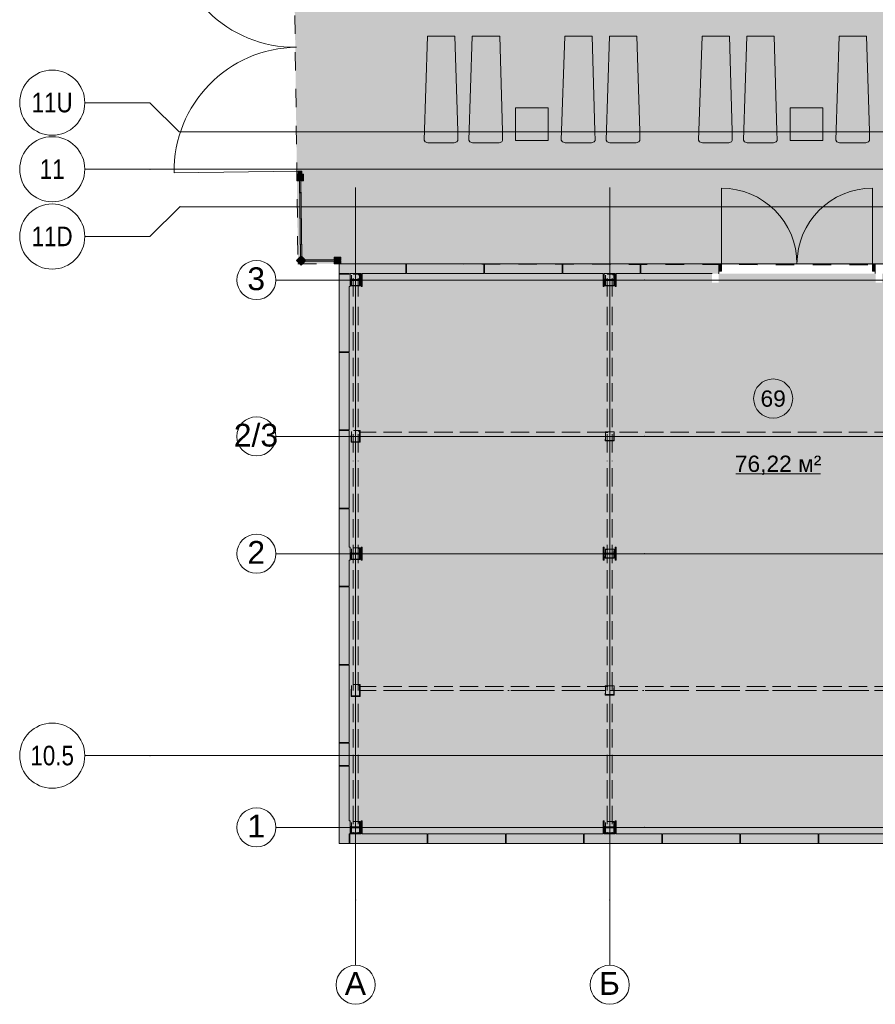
# Model space of a CAD drawing. Header units: millimetres. Extents: x 0 to 1208, y -24 to 589.
# Tile 3 of 49: x 144 to 210, y 144 to 219. Entities that reach past the tile are written whole.
import ezdxf
from ezdxf.xclip import XClip

# ---------------------------------------------------------------- set-up
doc = ezdxf.new("R2010")
doc.units = ezdxf.units.MM
doc.header["$MEASUREMENT"] = 0
doc.header["$XCLIPFRAME"] = 0
for name, pattern in [('Wipeout_Contour', [1000, 0, -1000]), ('Невидимая', [3.912222, 2.822222, -1.09]), ('Штриховая', [5.644444, 2.822222, -2.822222]), ('Штрихпунктирная', [6.702778, 3.527778, -1.763889, 0, -1.411111])]:
    doc.linetypes.add(name, pattern=pattern)
for name, color, linetype in [('Интерьер - лежаки 2', 7, 'Continuous'), ('Местность - Забор', 7, 'Continuous'), ('УЛИЦА_Б15_наклонный прогон', 7, 'Continuous'), ('УЛИЦА_Б6', 7, 'Continuous'), ('УЛИЦА_ЗОНЫ', 7, 'Continuous'), ('УЛИЦА_Конструктив бани', 7, 'Continuous'), ('УЛИЦА_Стены бани', 7, 'Continuous'), ('УЛИЦА_Стойки стропильные', 7, 'Continuous'), ('УЛИЦА_Сэндвич-панели бани', 7, 'Continuous'), ('Элемент Модели - Зона', 7, 'Continuous'), ('Элемент модели - Зоны уличных помещений', 7, 'Continuous'), ('Элемент Модели - Оси', 7, 'Continuous'), ('Элемент модели - Оси Улица Бани', 7, 'Continuous')]:
    doc.layers.add(name, color=color, linetype=linetype)
doc.styles.add('СГЕНЕРИР_СТИЛЬ_1', font='txt')
doc.styles.add('СГЕНЕРИР_СТИЛЬ_3', font='txt')

# ---------------------------------------------------------------- blocks, each defined once
blk = doc.blocks.new('Чертеж_2_2', base_point=(217.704, 72.604))
at = {"layer": 'Интерьер - лежаки 2', "linetype": 'Continuous', "lineweight": 0, "true_color": 0xffffff}
for points in [[(177.52, 210.53), (177.305, 217.825), (175.205, 217.825), (174.938, 209.831), (175.022, 209.697), (175.231, 209.624), (177.255, 209.625), (177.459, 209.697), (177.53, 209.804)], [(180.957, 210.53), (180.742, 217.825), (178.642, 217.825), (178.375, 209.831), (178.459, 209.697), (178.668, 209.624), (180.692, 209.625), (180.896, 209.697), (180.967, 209.804)], [(188.054, 210.53), (187.839, 217.825), (185.739, 217.825), (185.472, 209.831), (185.556, 209.697), (185.765, 209.624), (187.789, 209.625), (187.993, 209.697), (188.063, 209.804)], [(191.491, 210.53), (191.276, 217.825), (189.176, 217.825), (188.909, 209.831), (188.992, 209.697), (189.202, 209.624), (191.226, 209.625), (191.43, 209.697), (191.5, 209.804)], [(198.591, 210.53), (198.376, 217.825), (196.276, 217.825), (196.009, 209.831), (196.092, 209.697), (196.302, 209.624), (198.326, 209.625), (198.53, 209.697), (198.6, 209.804)], [(202.028, 210.53), (201.813, 217.825), (199.713, 217.825), (199.446, 209.831), (199.529, 209.697), (199.739, 209.624), (201.763, 209.625), (201.967, 209.697), (202.037, 209.804)], [(209.125, 210.53), (208.91, 217.825), (206.81, 217.825), (206.543, 209.831), (206.626, 209.697), (206.835, 209.624), (208.86, 209.625), (209.063, 209.697), (209.134, 209.804)], [(184.465, 212.315), (181.965, 212.315), (181.965, 209.815), (184.465, 209.815)], [(205.536, 212.315), (203.036, 212.315), (203.036, 209.815), (205.536, 209.815)]]:
    blk.add_hatch(color=7, dxfattribs=at).paths.add_polyline_path(points)
at = {"layer": 'УЛИЦА_ЗОНЫ', "linetype": 'Continuous', "lineweight": 0, "true_color": 0xd7d9d5}
blk.add_hatch(color=254, dxfattribs=at).paths.add_polyline_path([(169.217, 156.602), (213.686, 156.602), (213.686, 157.502), (213.586, 157.502), (213.586, 198.602), (213.686, 198.602), (213.686, 199.602), (210.093, 199.602), (210.093, 198.902), (209.593, 198.902), (209.593, 199.602), (197.541, 199.602), (197.541, 198.902), (197.041, 198.902), (197.041, 199.602), (169.217, 199.602)])
at = {"layer": 'УЛИЦА_Конструктив бани', "linetype": 'Continuous', "lineweight": 0, "true_color": 0x424b4b}
for points in [[(169.26, 199.602), (169.185, 199.602), (169.185, 199.552), (169.185, 198.602), (169.26, 198.602), (169.26, 199.064), (170.11, 199.064), (170.11, 198.602), (170.185, 198.602), (170.185, 199.602), (170.11, 199.602), (170.11, 199.14), (169.26, 199.14)], [(188.686, 198.602), (188.761, 198.602), (188.761, 199.064), (189.611, 199.064), (189.611, 198.602), (189.686, 198.602), (189.686, 199.602), (189.611, 199.602), (189.611, 199.14), (188.761, 199.14), (188.761, 199.602), (188.686, 199.602)], [(169.26, 178.602), (169.185, 178.602), (169.185, 177.602), (169.26, 177.602), (169.26, 178.064), (170.11, 178.064), (170.11, 177.602), (170.185, 177.602), (170.185, 178.602), (170.11, 178.602), (170.11, 178.14), (169.26, 178.14)], [(189.686, 177.602), (189.686, 178.602), (189.611, 178.602), (189.611, 178.14), (188.761, 178.14), (188.761, 178.602), (188.686, 178.602), (188.686, 177.602), (188.761, 177.602), (188.761, 178.064), (189.611, 178.064), (189.611, 177.602)], [(169.185, 157.602), (169.185, 156.602), (169.235, 156.602), (169.26, 156.602), (169.26, 157.064), (170.11, 157.064), (170.11, 156.602), (170.185, 156.602), (170.185, 157.602), (170.11, 157.602), (170.11, 157.14), (169.26, 157.14), (169.26, 157.602)], [(188.761, 157.602), (188.686, 157.602), (188.686, 156.602), (188.761, 156.602), (188.761, 157.064), (189.611, 157.064), (189.611, 156.602), (189.686, 156.602), (189.686, 157.602), (189.611, 157.602), (189.611, 157.14), (188.761, 157.14)]]:
    blk.add_hatch(color=139, dxfattribs=at).paths.add_polyline_path(points)
at = {"layer": 'УЛИЦА_Стены бани', "linetype": 'Continuous', "lineweight": 0, "true_color": 0x000000}
for points in [[(197.536, 200.352), (197.536, 200.252), (197.562, 200.252), (197.562, 200.352)], [(197.536, 199.602), (197.562, 199.602), (197.562, 200.252), (197.536, 200.252)]]:
    blk.add_hatch(color=18, dxfattribs=at).paths.add_polyline_path(points)
at = {"layer": 'УЛИЦА_Стены бани', "linetype": 'Continuous', "lineweight": 0, "true_color": 0x7f7f7f}
for points in [[(197.562, 199.777), (197.762, 199.777), (197.762, 200.352), (197.562, 200.352)], [(209.562, 200.352), (209.362, 200.352), (209.362, 199.777), (209.562, 199.777)]]:
    blk.add_hatch(color=8, dxfattribs=at).paths.add_polyline_path(points)
at = {"layer": 'УЛИЦА_Сэндвич-панели бани', "linetype": 'Continuous', "lineweight": 0, "true_color": 0x000000}
for points in [[(179.536, 200.352), (173.586, 200.352), (173.586, 200.252), (179.536, 200.252)], [(173.586, 199.602), (179.536, 199.602), (179.536, 200.252), (173.586, 200.252)], [(185.536, 200.352), (179.586, 200.352), (179.586, 200.252), (185.536, 200.252)], [(179.586, 199.602), (185.536, 199.602), (185.536, 200.252), (179.586, 200.252)], [(191.536, 200.352), (185.586, 200.352), (185.586, 200.252), (191.536, 200.252)], [(191.536, 200.252), (185.586, 200.252), (185.586, 199.602), (188.686, 199.602), (188.761, 199.602), (189.611, 199.602), (189.686, 199.602), (191.536, 199.602)], [(197.536, 200.352), (191.581, 200.352), (191.581, 200.252), (197.536, 200.252)], [(191.581, 199.602), (197.536, 199.602), (197.536, 200.252), (191.581, 200.252)], [(168.435, 199.552), (168.435, 193.602), (168.535, 193.602), (168.535, 199.552)], [(169.185, 193.602), (169.185, 199.552), (168.535, 199.552), (168.535, 193.602)], [(168.435, 193.552), (168.435, 187.602), (168.535, 187.602), (168.535, 193.552)], [(169.185, 187.602), (169.185, 193.552), (168.535, 193.552), (168.535, 187.602)], [(168.435, 187.552), (168.435, 181.602), (168.535, 181.602), (168.535, 187.552)], [(169.185, 181.602), (169.185, 187.552), (168.535, 187.552), (168.535, 181.602)], [(168.435, 181.552), (168.435, 175.602), (168.535, 175.602), (168.535, 181.552)], [(169.185, 175.602), (169.185, 181.552), (168.535, 181.552), (168.535, 175.602)], [(168.435, 175.552), (168.435, 169.602), (168.535, 169.602), (168.535, 175.552)], [(169.185, 169.602), (169.185, 175.552), (168.535, 175.552), (168.535, 169.602)], [(168.435, 169.552), (168.435, 163.602), (168.535, 163.602), (168.535, 169.552)], [(169.185, 163.602), (169.185, 169.552), (168.535, 169.552), (168.535, 163.602)], [(168.435, 163.552), (168.435, 161.852), (168.535, 161.852), (168.535, 163.552)], [(169.185, 161.852), (169.185, 163.552), (168.535, 163.552), (168.535, 161.852)], [(168.435, 161.802), (168.435, 155.852), (168.535, 155.852), (168.535, 161.802)], [(169.185, 155.852), (169.185, 161.802), (168.535, 161.802), (168.535, 155.852)], [(175.185, 156.602), (169.235, 156.602), (169.235, 155.952), (175.185, 155.952)], [(181.185, 156.602), (175.235, 156.602), (175.235, 155.952), (181.185, 155.952)], [(187.185, 156.602), (181.235, 156.602), (181.235, 155.952), (187.185, 155.952)], [(193.185, 156.602), (187.235, 156.602), (187.235, 155.952), (193.185, 155.952)], [(199.185, 156.602), (193.235, 156.602), (193.235, 155.952), (199.185, 155.952)], [(205.185, 156.602), (199.235, 156.602), (199.235, 155.952), (205.185, 155.952)], [(211.185, 156.602), (205.235, 156.602), (205.235, 155.952), (211.185, 155.952)], [(169.235, 155.852), (175.185, 155.852), (175.185, 155.952), (169.235, 155.952)], [(175.235, 155.852), (181.185, 155.852), (181.185, 155.952), (175.235, 155.952)], [(181.235, 155.852), (187.185, 155.852), (187.185, 155.952), (181.235, 155.952)], [(187.235, 155.852), (193.185, 155.852), (193.185, 155.952), (187.235, 155.952)], [(193.235, 155.852), (199.185, 155.852), (199.185, 155.952), (193.235, 155.952)], [(199.235, 155.852), (205.185, 155.852), (205.185, 155.952), (199.235, 155.952)], [(205.235, 155.852), (211.185, 155.852), (211.185, 155.952), (205.235, 155.952)]]:
    blk.add_hatch(color=18, dxfattribs=at).paths.add_polyline_path(points)
at = {"layer": 'Элемент модели - Зоны уличных помещений', "linetype": 'Continuous', "lineweight": 0, "true_color": 0x9bcf78}
blk.add_hatch(color=73, dxfattribs=at).paths.add_polyline_path([(165.259, 200.352), (168.467, 200.352), (219.03, 200.237), (358.431, 200.352), (358.431, 188.352), (382.431, 188.352), (382.431, 156.354), (397.429, 156.354), (397.429, 216.729), (367.43, 216.729), (367.43, 222.852), (164.979, 222.852)])
at = {"layer": 'Интерьер - лежаки 2', "color": 7, "linetype": 'Continuous', "lineweight": 15, "ltscale": 0.5}
for p, q in [((184.465, 212.315), (181.965, 212.315)), ((181.965, 212.315), (181.965, 209.815)), ((184.465, 209.815), (184.465, 212.315)), ((205.536, 212.315), (203.036, 212.315)), ((203.036, 212.315), (203.036, 209.815)), ((205.536, 209.815), (205.536, 212.315)), ((181.965, 209.815), (184.465, 209.815)), ((203.036, 209.815), (205.536, 209.815))]:
    blk.add_line(p, q, dxfattribs=at)
at = {"layer": 'Интерьер - лежаки 2', "color": 7, "linetype": 'Continuous', "lineweight": 15, "ltscale": 0.5, "flags": 128}
for points in [[(177.52, 210.53), (177.53, 209.804), (177.459, 209.697), (177.255, 209.625), (175.231, 209.624), (175.022, 209.697), (174.938, 209.831), (175.205, 217.825), (177.305, 217.825)], [(180.957, 210.53), (180.967, 209.804), (180.896, 209.697), (180.692, 209.625), (178.668, 209.624), (178.459, 209.697), (178.375, 209.831), (178.642, 217.825), (180.742, 217.825)], [(188.054, 210.53), (188.063, 209.804), (187.993, 209.697), (187.789, 209.625), (185.765, 209.624), (185.556, 209.697), (185.472, 209.831), (185.739, 217.825), (187.839, 217.825)], [(191.491, 210.53), (191.5, 209.804), (191.43, 209.697), (191.226, 209.625), (189.202, 209.624), (188.992, 209.697), (188.909, 209.831), (189.176, 217.825), (191.276, 217.825)], [(198.591, 210.53), (198.6, 209.804), (198.53, 209.697), (198.326, 209.625), (196.302, 209.624), (196.092, 209.697), (196.009, 209.831), (196.276, 217.825), (198.376, 217.825)], [(202.028, 210.53), (202.037, 209.804), (201.967, 209.697), (201.763, 209.625), (199.739, 209.624), (199.529, 209.697), (199.446, 209.831), (199.713, 217.825), (201.813, 217.825)], [(209.125, 210.53), (209.134, 209.804), (209.063, 209.697), (208.86, 209.625), (206.835, 209.624), (206.626, 209.697), (206.543, 209.831), (206.81, 217.825), (208.91, 217.825)]]:
    blk.add_lwpolyline(points, close=True, dxfattribs=at)
at = {"layer": 'УЛИЦА_Б15_наклонный прогон', "color": 7, "linetype": 'Невидимая', "lineweight": 15, "ltscale": 0.5}
for p, q in [((169.485, 197.838), (169.485, 199.552)), ((169.885, 199.552), (169.485, 199.552)), ((169.885, 197.838), (169.885, 199.552)), ((188.986, 197.838), (188.986, 199.552)), ((189.386, 199.552), (188.986, 199.552)), ((189.386, 197.838), (189.386, 199.552)), ((169.485, 185.861), (169.485, 197.212)), ((169.885, 185.861), (169.885, 197.212)), ((188.986, 185.861), (188.986, 197.212)), ((189.386, 185.861), (189.386, 197.212)), ((169.485, 167.602), (169.485, 185.235)), ((169.885, 167.602), (169.885, 185.235)), ((188.986, 167.602), (188.986, 185.235)), ((189.386, 167.602), (189.386, 185.235)), ((169.485, 157.351), (169.485, 166.975)), ((169.885, 157.351), (169.885, 166.975)), ((188.986, 157.351), (188.986, 166.975)), ((189.386, 157.351), (189.386, 166.975)), ((169.485, 156.652), (169.485, 156.724)), ((169.885, 156.652), (169.485, 156.652)), ((169.885, 156.652), (169.885, 156.724)), ((188.986, 156.652), (188.986, 156.724)), ((189.386, 156.652), (188.986, 156.652)), ((189.386, 156.652), (189.386, 156.724))]:
    blk.add_line(p, q, dxfattribs=at)
at = {"layer": 'УЛИЦА_Б15_наклонный прогон', "color": 7, "linetype": 'Штрихпунктирная', "lineweight": 15, "ltscale": 0.5}
for p, q in [((169.685, 156.652), (169.685, 199.552)), ((189.186, 156.652), (189.186, 199.552))]:
    blk.add_line(p, q, dxfattribs=at)
at = {"layer": 'УЛИЦА_Б6', "color": 7, "linetype": 'Невидимая', "lineweight": 15, "ltscale": 0.5}
for p, q in [((188.873, 187.422), (170.035, 187.422)), ((170.035, 187.422), (170.035, 187.102)), ((188.873, 187.422), (170.035, 187.422)), ((170.035, 187.422), (170.035, 187.102)), ((212.873, 187.422), (189.498, 187.422)), ((212.873, 187.422), (189.498, 187.422)), ((188.873, 187.102), (170.035, 187.102)), ((188.873, 187.102), (170.035, 187.102)), ((212.873, 187.102), (189.498, 187.102)), ((212.873, 187.102), (189.498, 187.102)), ((188.873, 167.922), (170.035, 167.922)), ((170.035, 167.922), (170.035, 167.602)), ((188.873, 167.922), (170.035, 167.922)), ((170.035, 167.922), (170.035, 167.602)), ((212.873, 167.922), (189.498, 167.922)), ((212.873, 167.922), (189.498, 167.922)), ((188.873, 167.602), (170.035, 167.602)), ((188.873, 167.602), (170.035, 167.602)), ((212.873, 167.602), (189.498, 167.602)), ((212.873, 167.602), (189.498, 167.602))]:
    blk.add_line(p, q, dxfattribs=at)
at = {"layer": 'УЛИЦА_Б6', "color": 7, "linetype": 'Штрихпунктирная', "lineweight": 15, "ltscale": 0.5}
for p, q in [((380.836, 187.102), (170.035, 187.102)), ((380.836, 187.102), (170.035, 187.102)), ((380.836, 167.602), (170.035, 167.602)), ((380.836, 167.602), (170.035, 167.602))]:
    blk.add_line(p, q, dxfattribs=at)
at = {"layer": 'УЛИЦА_ЗОНЫ', "color": 7, "linetype": 'Continuous', "lineweight": 15, "ltscale": 0.5}
blk.add_line((198.86, 184.241), (205.363, 184.241), dxfattribs=at)
at = {"layer": 'УЛИЦА_ЗОНЫ', "color": 7, "linetype": 'Continuous', "lineweight": 15, "ltscale": 0.5, "flags": 128}
blk.add_lwpolyline([(203.235, 190.009, 1), (200.235, 190.009, 1)], format="xyb", close=True, dxfattribs=at)
at = {"layer": 'УЛИЦА_Конструктив бани', "color": 7, "linetype": 'Continuous', "lineweight": 15, "ltscale": 0.5}
for p, q in [((169.685, 199.502), (169.685, 200.002)), ((189.186, 199.502), (189.186, 200.002)), ((169.285, 199.102), (168.785, 199.102)), ((170.085, 199.102), (170.585, 199.102)), ((188.786, 199.102), (188.286, 199.102)), ((189.586, 199.102), (190.086, 199.102)), ((169.685, 198.702), (169.685, 198.202)), ((189.186, 198.702), (189.186, 198.202)), ((169.685, 178.502), (169.685, 179.002)), ((189.186, 178.502), (189.186, 179.002)), ((169.285, 178.102), (168.785, 178.102)), ((169.685, 177.702), (169.685, 177.202)), ((170.085, 178.102), (170.585, 178.102)), ((188.786, 178.102), (188.286, 178.102)), ((189.186, 177.702), (189.186, 177.202)), ((189.586, 178.102), (190.086, 178.102)), ((169.685, 157.502), (169.685, 158.002)), ((189.186, 157.502), (189.186, 158.002)), ((169.285, 157.102), (168.785, 157.102)), ((169.685, 156.702), (169.685, 156.202)), ((170.085, 157.102), (170.585, 157.102)), ((188.786, 157.102), (188.286, 157.102)), ((189.186, 156.702), (189.186, 156.202)), ((189.586, 157.102), (190.086, 157.102))]:
    blk.add_line(p, q, dxfattribs=at)
at = {"layer": 'УЛИЦА_Конструктив бани', "color": 7, "linetype": 'Continuous', "lineweight": 15, "ltscale": 0.5, "flags": 128}
for points in [[(169.185, 199.602), (169.185, 199.552)], [(169.185, 198.602), (169.26, 198.602), (169.26, 199.064), (170.11, 199.064), (170.11, 198.602), (170.185, 198.602), (170.185, 199.602)], [(170.11, 199.602), (170.11, 199.14), (169.26, 199.14), (169.26, 199.602)], [(188.686, 199.602), (188.686, 198.602), (188.761, 198.602), (188.761, 199.064), (189.611, 199.064), (189.611, 198.602), (189.686, 198.602), (189.686, 199.602)], [(189.611, 199.602), (189.611, 199.14), (188.761, 199.14), (188.761, 199.602)], [(169.185, 177.602), (169.26, 177.602), (169.26, 178.064), (170.11, 178.064), (170.11, 177.602), (170.185, 177.602), (170.185, 178.602), (170.11, 178.602), (170.11, 178.14), (169.26, 178.14), (169.26, 178.602), (169.185, 178.602)], [(170.185, 156.602), (170.185, 157.602), (170.11, 157.602), (170.11, 157.14), (169.26, 157.14), (169.26, 157.602), (169.185, 157.602)], [(189.686, 156.602), (189.686, 157.602), (189.611, 157.602), (189.611, 157.14), (188.761, 157.14), (188.761, 157.602), (188.686, 157.602), (188.686, 156.602)], [(169.185, 156.602), (169.235, 156.602)], [(169.26, 156.602), (169.26, 157.064), (170.11, 157.064), (170.11, 156.602)], [(188.761, 156.602), (188.761, 157.064), (189.611, 157.064), (189.611, 156.602)]]:
    blk.add_lwpolyline(points, dxfattribs=at)
blk.add_lwpolyline([(189.686, 177.602), (189.686, 178.602), (189.611, 178.602), (189.611, 178.14), (188.761, 178.14), (188.761, 178.602), (188.686, 178.602), (188.686, 177.602), (188.761, 177.602), (188.761, 178.064), (189.611, 178.064), (189.611, 177.602)], close=True, dxfattribs=at)
at = {"layer": 'УЛИЦА_Конструктив бани', "color": 7, "linetype": 'Continuous', "lineweight": 15, "ltscale": 0.5}
for p in [(169.685, 199.102), (189.186, 199.102), (169.685, 178.102), (189.186, 178.102), (169.685, 157.102), (189.186, 157.102)]:
    blk.add_point(p, dxfattribs=at)
at = {"layer": 'УЛИЦА_Стены бани', "color": 7, "linetype": 'Continuous', "lineweight": 15, "ltscale": 0.5}
for p, q in [((197.762, 200.352), (197.762, 206.152)), ((209.362, 200.352), (209.362, 206.152)), ((197.562, 200.352), (197.562, 200.252)), ((197.762, 200.352), (197.562, 200.352)), ((197.562, 200.352), (197.562, 199.777)), ((197.562, 200.352), (197.562, 200.252)), ((197.562, 200.352), (197.562, 200.252)), ((197.562, 200.252), (197.562, 199.777)), ((197.562, 200.252), (197.562, 199.777)), ((197.562, 200.252), (197.562, 199.777)), ((197.762, 199.777), (197.762, 200.352)), ((209.562, 200.352), (209.362, 200.352)), ((209.362, 200.352), (209.362, 199.777)), ((209.562, 200.352), (209.562, 200.252)), ((209.562, 199.777), (209.562, 200.352)), ((209.562, 200.352), (209.562, 200.252)), ((209.562, 200.352), (209.562, 200.252)), ((209.562, 200.252), (209.562, 199.777)), ((209.562, 200.252), (209.562, 199.777)), ((209.562, 200.252), (209.562, 199.777)), ((197.562, 199.777), (197.562, 199.602)), ((197.562, 199.777), (197.762, 199.777)), ((197.562, 199.777), (197.562, 199.602)), ((209.362, 199.777), (209.562, 199.777)), ((209.562, 199.777), (209.562, 199.602)), ((209.562, 199.777), (209.562, 199.602))]:
    blk.add_line(p, q, dxfattribs=at)
at = {"layer": 'УЛИЦА_Стены бани', "color": 7, "linetype": 'Continuous', "lineweight": 15, "ltscale": 0.5, "flags": 128}
for points in [[(197.562, 200.352), (197.536, 200.352)], [(197.536, 199.602), (197.562, 199.602)]]:
    blk.add_lwpolyline(points, dxfattribs=at)
at = {"layer": 'УЛИЦА_Стены бани', "color": 7, "linetype": 'Continuous', "lineweight": 15, "ltscale": 0.5}
for centre, start, end in [((197.762, 200.352), 0, 90), ((209.362, 200.352), 90, 180)]:
    blk.add_arc(centre, 5.8, start, end, dxfattribs=at)
at = {"layer": 'УЛИЦА_Стойки стропильные', "color": 7, "linetype": 'Невидимая', "lineweight": 15, "ltscale": 0.5, "flags": 128}
for points in [[(170.035, 198.652), (170.035, 199.552), (169.335, 199.552), (169.335, 198.652)], [(169.995, 198.692), (169.375, 198.692), (169.375, 199.512), (169.995, 199.512)], [(189.536, 198.652), (189.536, 199.552), (188.836, 199.552), (188.836, 198.652)], [(189.496, 198.692), (188.876, 198.692), (188.876, 199.512), (189.496, 199.512)], [(170.035, 186.652), (170.035, 187.552), (169.335, 187.552), (169.335, 186.652)], [(169.995, 186.692), (169.375, 186.692), (169.375, 187.512), (169.995, 187.512)], [(189.536, 186.752), (189.536, 187.452), (188.836, 187.452), (188.836, 186.752)], [(189.496, 186.792), (188.876, 186.792), (188.876, 187.412), (189.496, 187.412)], [(170.035, 177.652), (170.035, 178.552), (169.335, 178.552), (169.335, 177.652)], [(169.995, 177.692), (169.375, 177.692), (169.375, 178.512), (169.995, 178.512)], [(189.536, 177.752), (189.536, 178.452), (188.836, 178.452), (188.836, 177.752)], [(189.496, 177.792), (188.876, 177.792), (188.876, 178.412), (189.496, 178.412)], [(170.035, 167.152), (170.035, 168.052), (169.335, 168.052), (169.335, 167.152)], [(169.995, 167.192), (169.375, 167.192), (169.375, 168.012), (169.995, 168.012)], [(189.536, 167.252), (189.536, 167.952), (188.836, 167.952), (188.836, 167.252)], [(189.496, 167.292), (188.876, 167.292), (188.876, 167.912), (189.496, 167.912)], [(170.035, 156.652), (170.035, 157.552), (169.335, 157.552), (169.335, 156.652)], [(169.995, 156.692), (169.375, 156.692), (169.375, 157.512), (169.995, 157.512)], [(189.536, 156.652), (189.536, 157.552), (188.836, 157.552), (188.836, 156.652)], [(189.496, 156.692), (188.876, 156.692), (188.876, 157.512), (189.496, 157.512)]]:
    blk.add_lwpolyline(points, close=True, dxfattribs=at)
at = {"layer": 'УЛИЦА_Сэндвич-панели бани', "color": 7, "linetype": 'Continuous', "lineweight": 15, "ltscale": 0.5, "flags": 128}
for points in [[(168.968, 200.352), (168.697, 200.352)], [(169.539, 200.352), (169.268, 200.352)], [(170.111, 200.352), (169.839, 200.352)], [(170.711, 200.352), (170.411, 200.352)], [(171.311, 200.352), (171.011, 200.352)], [(171.911, 200.352), (171.611, 200.352)], [(172.511, 200.352), (172.211, 200.352)], [(173.111, 200.352), (172.811, 200.352)], [(173.536, 200.352), (173.411, 200.352)], [(173.536, 200.352), (173.536, 200.252)], [(173.536, 200.252), (173.536, 199.602)], [(173.711, 200.352), (173.586, 200.352)], [(173.586, 200.352), (173.586, 200.252)], [(173.586, 200.252), (173.586, 199.602)], [(174.311, 200.352), (174.011, 200.352)], [(174.911, 200.352), (174.611, 200.352)], [(175.511, 200.352), (175.211, 200.352)], [(176.111, 200.352), (175.811, 200.352)], [(176.711, 200.352), (176.411, 200.352)], [(177.311, 200.352), (177.011, 200.352)], [(177.911, 200.352), (177.611, 200.352)], [(178.511, 200.352), (178.211, 200.352)], [(179.111, 200.352), (178.811, 200.352)], [(179.536, 200.352), (179.411, 200.352)], [(179.536, 200.352), (179.536, 200.252)], [(179.536, 200.252), (179.536, 199.602)], [(179.711, 200.352), (179.586, 200.352)], [(179.586, 200.352), (179.586, 200.252)], [(179.586, 200.252), (179.586, 199.602)], [(180.311, 200.352), (180.011, 200.352)], [(180.911, 200.352), (180.611, 200.352)], [(181.511, 200.352), (181.211, 200.352)], [(182.111, 200.352), (181.811, 200.352)], [(182.711, 200.352), (182.411, 200.352)], [(183.311, 200.352), (183.011, 200.352)], [(183.911, 200.352), (183.611, 200.352)], [(184.511, 200.352), (184.211, 200.352)], [(185.111, 200.352), (184.811, 200.352)], [(185.536, 200.352), (185.411, 200.352)], [(185.536, 200.352), (185.536, 200.252)], [(185.536, 200.252), (185.536, 199.602)], [(185.711, 200.352), (185.586, 200.352)], [(185.586, 200.352), (185.586, 200.252)], [(185.586, 200.252), (185.586, 199.602)], [(186.311, 200.352), (186.011, 200.352)], [(186.911, 200.352), (186.611, 200.352)], [(187.511, 200.352), (187.211, 200.352)], [(188.111, 200.352), (187.811, 200.352)], [(188.711, 200.352), (188.411, 200.352)], [(189.311, 200.352), (189.011, 200.352)], [(189.911, 200.352), (189.611, 200.352)], [(190.511, 200.352), (190.211, 200.352)], [(191.111, 200.352), (190.811, 200.352)], [(191.536, 200.352), (191.411, 200.352)], [(191.536, 200.352), (191.536, 200.252)], [(191.536, 200.252), (191.536, 199.602)], [(191.711, 200.352), (191.581, 200.352)], [(191.581, 200.352), (191.581, 200.252)], [(191.581, 200.252), (191.581, 199.602)], [(192.311, 200.352), (192.011, 200.352)], [(192.911, 200.352), (192.611, 200.352)], [(193.511, 200.352), (193.211, 200.352)], [(194.111, 200.352), (193.811, 200.352)], [(194.711, 200.352), (194.411, 200.352)], [(195.311, 200.352), (195.011, 200.352)], [(195.911, 200.352), (195.611, 200.352)], [(196.511, 200.352), (196.211, 200.352)], [(197.111, 200.352), (196.811, 200.352)], [(197.536, 200.352), (197.411, 200.352)], [(168.435, 199.602), (169.185, 199.602)], [(168.435, 199.552), (168.535, 199.552)], [(168.435, 199.552), (168.435, 193.602)], [(168.535, 199.552), (169.185, 199.552)], [(169.26, 199.602), (170.11, 199.602)], [(170.185, 199.602), (173.536, 199.602)], [(173.586, 199.602), (179.536, 199.602)], [(179.586, 199.602), (185.536, 199.602)], [(185.586, 199.602), (188.686, 199.602)], [(188.761, 199.602), (189.611, 199.602)], [(189.686, 199.602), (191.536, 199.602)], [(191.581, 199.602), (197.041, 199.602)], [(169.185, 193.602), (169.185, 198.602)], [(168.435, 193.602), (168.535, 193.602)], [(168.435, 193.552), (168.535, 193.552)], [(168.435, 193.552), (168.435, 187.602)], [(168.535, 193.602), (169.185, 193.602)], [(168.535, 193.552), (169.185, 193.552)], [(169.185, 187.602), (169.185, 193.552)], [(168.435, 187.602), (168.535, 187.602)], [(168.435, 187.552), (168.535, 187.552)], [(168.435, 187.552), (168.435, 181.602)], [(168.535, 187.602), (169.185, 187.602)], [(168.535, 187.552), (169.185, 187.552)], [(169.185, 181.602), (169.185, 187.552)], [(168.435, 181.602), (168.535, 181.602)], [(168.435, 181.552), (168.535, 181.552)], [(168.435, 181.552), (168.435, 175.602)], [(168.535, 181.602), (169.185, 181.602)], [(168.535, 181.552), (169.185, 181.552)], [(169.185, 178.602), (169.185, 181.552)], [(169.185, 175.602), (169.185, 177.602)], [(168.435, 175.602), (168.535, 175.602)], [(168.435, 175.552), (168.535, 175.552)], [(168.435, 175.552), (168.435, 169.602)], [(168.535, 175.602), (169.185, 175.602)], [(168.535, 175.552), (169.185, 175.552)], [(169.185, 169.602), (169.185, 175.552)], [(168.435, 169.602), (168.535, 169.602)], [(168.435, 169.552), (168.535, 169.552)], [(168.435, 169.552), (168.435, 163.602)], [(168.535, 169.602), (169.185, 169.602)], [(168.535, 169.552), (169.185, 169.552)], [(169.185, 163.602), (169.185, 169.552)], [(168.435, 163.602), (168.535, 163.602)], [(168.435, 163.552), (168.535, 163.552)], [(168.435, 163.552), (168.435, 161.852)], [(168.535, 163.602), (169.185, 163.602)], [(168.535, 163.552), (169.185, 163.552)], [(169.185, 161.852), (169.185, 163.552)], [(168.435, 161.852), (168.535, 161.852)], [(168.435, 161.802), (168.535, 161.802)], [(168.435, 161.802), (168.435, 155.852)], [(168.535, 161.852), (169.185, 161.852)], [(168.535, 161.802), (169.185, 161.802)], [(169.185, 157.602), (169.185, 161.802)], [(169.185, 155.852), (169.185, 156.602)], [(169.235, 155.952), (169.235, 156.602)], [(170.11, 156.602), (169.26, 156.602)], [(175.185, 156.602), (170.185, 156.602)], [(175.185, 155.952), (175.185, 156.602)], [(181.185, 156.602), (175.235, 156.602)], [(175.235, 155.952), (175.235, 156.602)], [(181.185, 155.952), (181.185, 156.602)], [(187.185, 156.602), (181.235, 156.602)], [(181.235, 155.952), (181.235, 156.602)], [(187.185, 155.952), (187.185, 156.602)], [(188.686, 156.602), (187.235, 156.602)], [(187.235, 155.952), (187.235, 156.602)], [(189.611, 156.602), (188.761, 156.602)], [(193.185, 156.602), (189.686, 156.602)], [(193.185, 155.952), (193.185, 156.602)], [(199.185, 156.602), (193.235, 156.602)], [(193.235, 155.952), (193.235, 156.602)], [(199.185, 155.952), (199.185, 156.602)], [(205.185, 156.602), (199.235, 156.602)], [(199.235, 155.952), (199.235, 156.602)], [(205.185, 155.952), (205.185, 156.602)], [(211.185, 156.602), (205.235, 156.602)], [(205.235, 155.952), (205.235, 156.602)], [(168.435, 155.852), (168.535, 155.852)], [(168.535, 155.852), (169.185, 155.852)], [(169.235, 155.852), (169.235, 155.952)], [(169.235, 155.852), (175.185, 155.852)], [(175.185, 155.852), (175.185, 155.952)], [(175.235, 155.852), (175.235, 155.952)], [(175.235, 155.852), (181.185, 155.852)], [(181.185, 155.852), (181.185, 155.952)], [(181.235, 155.852), (181.235, 155.952)], [(181.235, 155.852), (187.185, 155.852)], [(187.185, 155.852), (187.185, 155.952)], [(187.235, 155.852), (187.235, 155.952)], [(187.235, 155.852), (193.185, 155.852)], [(193.185, 155.852), (193.185, 155.952)], [(193.235, 155.852), (193.235, 155.952)], [(193.235, 155.852), (199.185, 155.852)], [(199.185, 155.852), (199.185, 155.952)], [(199.235, 155.852), (199.235, 155.952)], [(199.235, 155.852), (205.185, 155.852)], [(205.185, 155.852), (205.185, 155.952)], [(205.235, 155.852), (205.235, 155.952)], [(205.235, 155.852), (211.185, 155.852)]]:
    blk.add_lwpolyline(points, dxfattribs=at)
at = {"layer": 'Элемент Модели - Зона', "color": 7, "linetype": 'Continuous', "lineweight": 15, "ltscale": 0.5}
blk.add_line((165.271, 207.444), (155.746, 207.325), dxfattribs=at)
at = {"layer": 'Элемент Модели - Зона', "color": 7, "linetype": 'Continuous', "lineweight": 15, "ltscale": 0.5, "flags": 128}
blk.add_lwpolyline([(168.435, 200.352), (168.435, 155.852), (382.436, 155.852), (382.436, 188.352), (358.431, 188.352), (358.431, 200.352)], close=True, dxfattribs=at)
at = {"layer": 'Элемент Модели - Зона', "color": 7, "linetype": 'Continuous', "lineweight": 15, "ltscale": 0.5}
for centre, start, end in [((165.033, 226.492), 180.71572, 270.71572), ((165.271, 207.444), 90.71572, 180.71572)]:
    blk.add_arc(centre, 9.525, start, end, dxfattribs=at)
at = {"layer": 'Элемент модели - Зоны уличных помещений', "color": 7, "linetype": 'Штриховая', "lineweight": 15, "ltscale": 0.5, "flags": 128}
blk.add_lwpolyline([(165.259, 200.352), (168.467, 200.352), (219.03, 200.237), (358.431, 200.352), (358.431, 188.352), (382.431, 188.352), (382.431, 156.354), (397.429, 156.354), (397.429, 216.729), (367.43, 216.729), (367.43, 222.852), (164.979, 222.852)], close=True, dxfattribs=at)
at = {"layer": 'Элемент Модели - Оси', "color": 7, "linetype": 'Continuous', "lineweight": 15, "ltscale": 0.5}
for p, q in [((153.901, 212.712), (148.901, 212.712)), ((156.133, 210.479), (153.901, 212.712)), ((156.133, 210.479), (407.644, 210.479)), ((153.901, 207.604), (148.901, 207.604)), ((153.901, 207.604), (407.644, 207.604)), ((156.193, 204.729), (153.901, 202.438)), ((156.193, 204.729), (407.644, 204.729)), ((153.901, 202.438), (148.901, 202.438)), ((153.901, 162.604), (148.901, 162.604)), ((153.901, 162.604), (407.644, 162.604))]:
    blk.add_line(p, q, dxfattribs=at)
for centre in [(146.401, 212.712), (146.401, 207.604), (146.401, 202.438), (146.401, 162.604)]:
    blk.add_circle(centre, 2.5, dxfattribs=at)
for p in [(156.133, 210.479), (153.901, 207.604), (153.901, 207.604), (156.193, 204.729), (153.901, 162.604), (153.901, 162.604)]:
    blk.add_point(p, dxfattribs=at)
at = {"layer": 'Элемент модели - Оси Улица Бани', "color": 7, "linetype": 'Continuous', "lineweight": 15, "ltscale": 0.5}
for p, q in [((169.685, 201.209), (169.685, 206.209)), ((189.186, 201.209), (189.186, 206.209)), ((169.685, 151.523), (169.685, 201.209)), ((189.186, 151.523), (189.186, 201.209)), ((191.849, 199.102), (163.571, 199.102)), ((362.824, 199.102), (191.849, 199.102)), ((191.849, 187.102), (163.571, 187.102)), ((362.824, 187.102), (191.849, 187.102)), ((191.849, 178.102), (163.571, 178.102)), ((362.824, 178.102), (191.849, 178.102)), ((191.849, 157.102), (163.571, 157.102)), ((362.824, 157.102), (191.849, 157.102)), ((169.685, 151.523), (169.685, 146.523)), ((189.186, 151.523), (189.186, 146.523))]:
    blk.add_line(p, q, dxfattribs=at)
for centre in [(162.071, 199.102), (162.071, 187.102), (162.071, 178.102), (162.071, 157.102), (169.685, 145.023), (189.186, 145.023)]:
    blk.add_circle(centre, 1.5, dxfattribs=at)
for p in [(191.849, 199.102), (191.849, 199.102), (191.849, 187.102), (191.849, 187.102), (191.849, 178.102), (191.849, 178.102), (191.849, 157.102), (191.849, 157.102), (169.685, 151.523), (169.685, 151.523), (189.186, 151.523), (189.186, 151.523)]:
    blk.add_point(p, dxfattribs=at)
at = {"layer": 'УЛИЦА_ЗОНЫ', "color": 7, "linetype": 'Continuous', "lineweight": 15, "char_height": 1.25, "attachment_point": 5, "style": 'СГЕНЕРИР_СТИЛЬ_3'}
for s, insert in [('\\A1;{\\pqc;\\fArial|b0|i0|c204|p38;69}', (201.735, 189.998)), ('\\A1;{\\pqc;\\fArial|b0|i0|c204|p38;76,22 м²}', (202.111, 184.887))]:
    blk.add_mtext(s, dxfattribs=dict(at, insert=insert))
at = {"layer": 'Элемент Модели - Оси', "color": 7, "linetype": 'Continuous', "lineweight": 15, "char_height": 1.5, "attachment_point": 4, "style": 'СГЕНЕРИР_СТИЛЬ_1'}
for s, insert in [('\\A1;{\\pql;\\pt0;\\fArial Narrow|b0|i0|c204|p34;11U}', (144.813, 212.711)), ('\\A1;{\\pql;\\pt0;\\fArial Narrow|b0|i0|c204|p34;11}', (145.441, 207.616)), ('\\A1;{\\pql;\\pt0;\\fArial Narrow|b0|i0|c204|p34;11D}', (144.813, 202.449)), ('\\A1;{\\pql;\\pt0;\\fArial Narrow|b0|i0|c204|p34;10.5}', (144.721, 162.603))]:
    blk.add_mtext(s, dxfattribs=dict(at, insert=insert))
at = {"layer": 'Элемент модели - Оси Улица Бани', "color": 7, "linetype": 'Continuous', "lineweight": 15, "char_height": 1.75, "attachment_point": 6, "style": 'СГЕНЕРИР_СТИЛЬ_3'}
for s, insert in [('\\A1;{\\pqr;\\pt0;\\fArial|b0|i0|c204|p38;3}', (162.735, 199.187)), ('\\A1;{\\pqr;\\pt0;\\fArial|b0|i0|c204|p38;2/3}', (163.735, 187.187)), ('\\A1;{\\pqr;\\pt0;\\fArial|b0|i0|c204|p38;2}', (162.735, 178.202)), ('\\A1;{\\pqr;\\pt0;\\fArial|b0|i0|c204|p38;1}', (162.735, 157.202)), ('\\A1;{\\pqr;\\pt0;\\fArial|b0|i0|c204|p38;А}', (170.485, 145.123)), ('\\A1;{\\pqr;\\pt0;\\fArial|b0|i0|c204|p38;Б}', (189.97, 145.123))]:
    blk.add_mtext(s, dxfattribs=dict(at, insert=insert))
at = {"color": 254, "linetype": 'Wipeout_Contour', "lineweight": 0, "ltscale": 3131.803868}
blk.add_wipeout([(165.837, 200.627), (165.707, 200.627), (165.707, 200.577), (165.833, 200.577), (165.808, 200.552), (168.049, 200.552), (168.049, 200.577), (168.199, 200.577), (168.199, 200.627), (168.049, 200.627), (168.049, 200.652), (165.811, 200.652)], dxfattribs=at).dxf.layer = 'Местность - Забор'
at = {"layer": 'Местность - Забор', "linetype": 'Continuous', "lineweight": 0, "true_color": 0x000000}
blk.add_hatch(color=18, dxfattribs=at).paths.add_polyline_path([(168.199, 200.577), (168.049, 200.577), (168.049, 200.352), (168.549, 200.352), (168.549, 200.577), (168.399, 200.577), (168.399, 200.627), (168.549, 200.627), (168.549, 200.852), (168.049, 200.852), (168.049, 200.627), (168.199, 200.627)])
at = {"layer": 'УЛИЦА_Сэндвич-панели бани', "linetype": 'Continuous', "lineweight": 0, "true_color": 0x000000}
for points in [[(173.536, 200.352), (168.435, 200.352), (168.435, 200.252), (173.536, 200.252)], [(173.536, 200.252), (168.435, 200.252), (168.435, 199.602), (169.185, 199.602), (169.26, 199.602), (170.11, 199.602), (170.185, 199.602), (173.536, 199.602)]]:
    blk.add_hatch(color=18, dxfattribs=at).paths.add_polyline_path(points)
at = {"layer": 'Местность - Забор', "color": 7, "linetype": 'Continuous', "lineweight": 15, "ltscale": 0.5}
for p, q in [((168.049, 200.852), (168.049, 200.627)), ((168.549, 200.852), (168.049, 200.852)), ((168.199, 200.627), (168.049, 200.627)), ((168.199, 200.577), (168.049, 200.577)), ((168.049, 200.577), (168.049, 200.352)), ((168.549, 200.352), (168.049, 200.352)), ((168.199, 200.627), (168.199, 200.577)), ((168.399, 200.627), (168.399, 200.577)), ((168.549, 200.627), (168.399, 200.627)), ((168.549, 200.577), (168.399, 200.577)), ((168.549, 200.852), (168.549, 200.627)), ((168.549, 200.577), (168.549, 200.352))]:
    blk.add_line(p, q, dxfattribs=at)
at = {"layer": 'УЛИЦА_Сэндвич-панели бани', "color": 7, "linetype": 'Continuous', "lineweight": 15, "ltscale": 0.5, "flags": 128}
for points in [[(168.435, 200.352), (168.435, 200.252)], [(168.435, 200.252), (168.435, 199.602)]]:
    blk.add_lwpolyline(points, dxfattribs=at)
at = {"color": 254, "linetype": 'Wipeout_Contour', "lineweight": 0, "ltscale": 3150.469636}
blk.add_wipeout([(165.405, 206.72), (165.38, 206.72), (165.452, 200.903), (165.477, 200.928), (165.479, 200.803), (165.529, 200.804), (165.527, 200.933), (165.552, 200.908), (165.48, 206.721), (165.455, 206.721), (165.453, 206.871), (165.403, 206.87)], dxfattribs=at).dxf.layer = 'Местность - Забор'
at = {"layer": 'Местность - Забор', "linetype": 'Continuous', "lineweight": 0, "true_color": 0x000000}
for points in [[(165.4, 207.07), (165.398, 207.22), (165.173, 207.218), (165.18, 206.718), (165.405, 206.72), (165.403, 206.87), (165.453, 206.871), (165.455, 206.721), (165.68, 206.724), (165.673, 207.224), (165.448, 207.221), (165.45, 207.071)], [(165.548, 207.222), (165.546, 207.447), (165.271, 207.444), (165.273, 207.219)], [(165.478, 206.871), (165.378, 206.87), (165.454, 200.803), (165.554, 200.804)], [(165.479, 200.803), (165.477, 200.928), (165.153, 200.6), (165.508, 200.248), (165.833, 200.577), (165.707, 200.577), (165.707, 200.627), (165.837, 200.627), (165.527, 200.933), (165.529, 200.804)], [(165.707, 200.652), (165.707, 200.552), (168.199, 200.552), (168.199, 200.652)]]:
    blk.add_hatch(color=18, dxfattribs=at).paths.add_polyline_path(points)
at = {"layer": 'Местность - Забор', "color": 7, "linetype": 'Continuous', "lineweight": 15, "ltscale": 0.5}
for p, q in [((165.398, 207.22), (165.173, 207.218)), ((165.173, 207.218), (165.18, 206.718)), ((165.398, 207.22), (165.4, 207.07)), ((165.45, 207.071), (165.4, 207.07)), ((165.673, 207.224), (165.448, 207.221)), ((165.448, 207.221), (165.45, 207.071)), ((165.673, 207.224), (165.68, 206.724)), ((165.405, 206.72), (165.18, 206.718)), ((165.453, 206.871), (165.403, 206.87)), ((165.403, 206.87), (165.405, 206.72)), ((165.453, 206.871), (165.455, 206.721)), ((165.68, 206.724), (165.455, 206.721)), ((165.477, 200.928), (165.153, 200.6)), ((165.153, 200.6), (165.508, 200.248)), ((165.477, 200.928), (165.479, 200.803)), ((165.529, 200.804), (165.479, 200.803)), ((165.833, 200.577), (165.508, 200.248)), ((165.527, 200.933), (165.529, 200.804)), ((165.527, 200.933), (165.837, 200.627)), ((165.707, 200.627), (165.707, 200.577)), ((165.837, 200.627), (165.707, 200.627)), ((165.833, 200.577), (165.707, 200.577))]:
    blk.add_line(p, q, dxfattribs=at)
at = {"layer": 'Местность - Забор', "color": 7, "linetype": 'Continuous', "lineweight": 15, "ltscale": 0.5, "flags": 128}
for points in [[(165.548, 207.222), (165.546, 207.447), (165.271, 207.444), (165.273, 207.219)], [(165.478, 206.871), (165.378, 206.87), (165.454, 200.803), (165.554, 200.804)], [(165.707, 200.652), (165.707, 200.552), (168.199, 200.552), (168.199, 200.652)]]:
    blk.add_lwpolyline(points, close=True, dxfattribs=at)
for points in [[(165.38, 206.72), (165.452, 200.903)], [(165.48, 206.721), (165.552, 200.908)], [(165.808, 200.552), (168.049, 200.552)], [(165.811, 200.652), (168.049, 200.652)]]:
    blk.add_lwpolyline(points, dxfattribs=at)

msp = doc.modelspace()

# ---------------------------------------------------------------- block references
at = {"color": 161, "linetype": 'Continuous', "lineweight": 40, "true_color": 0x83aefe}
ref = msp.add_blockref('Чертеж_2_2', (217.704, 72.604), dxfattribs=at)
XClip(ref).set_block_clipping_path([(24.004460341, 137.3615431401), (407.6441154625, 585.1734188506)])

doc.saveas('drawing.dxf')
